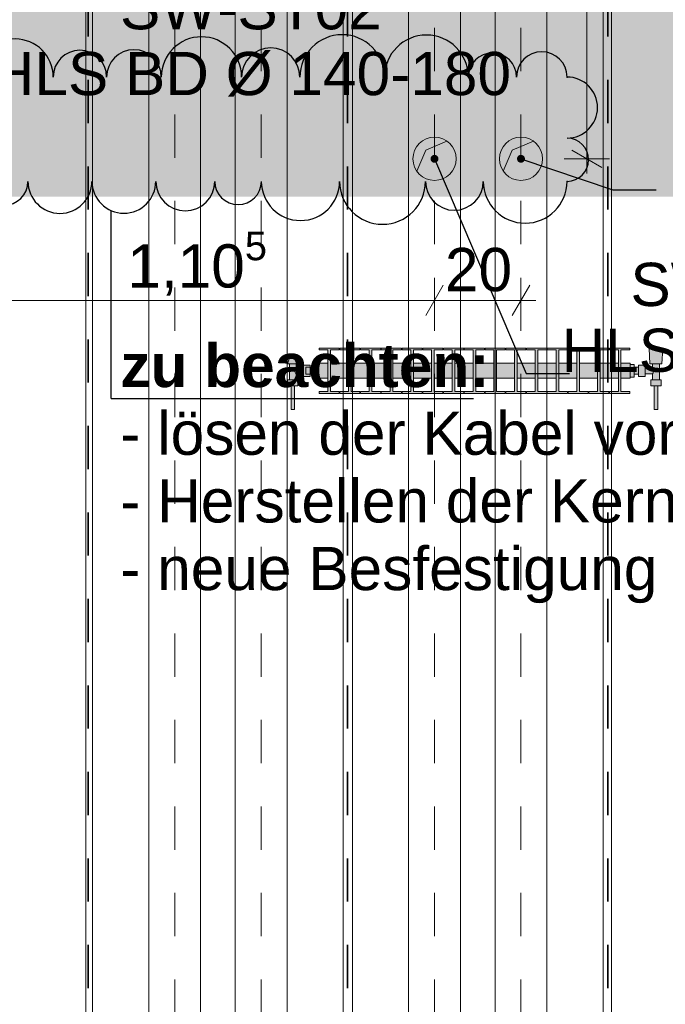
# Model space of a CAD drawing. Header units: metres. Extents: x -3.6 to 84.5, y -11 to 16.8.
# Tile 165 of 225: x 43.9 to 45.4, y 1.9 to 4.1. Entities that reach past the tile are written whole.
import ezdxf

# ---------------------------------------------------------------- set-up
doc = ezdxf.new("R2010")
doc.units = ezdxf.units.M
doc.header["$MEASUREMENT"] = 0
doc.linetypes.add('Achse', pattern=[0.2, 0.1, -0.05, 0, -0.05])
doc.linetypes.add('STRICHPUNKT', pattern=[0.015, 0.0075, -0.00375, 0, -0.00375])
for name, color, linetype in [('155 - Bemaßung_ Beschriftung.Ausbau - Deckenelemente', 7, 'Continuous'), ('305 - Elemente.Linie_ Schraffur - Deckenspiegel', 7, 'Continuous'), ('612 - Struktur.Stahlbau', 7, 'Continuous'), ('801 - HKLSE.Heizung_ Klima_ Lüftung', 7, 'Continuous'), ('Abbruch_155 - Bemaßung_ Beschriftung.Ausbau - Deckenelemente', 7, 'Continuous'), ('Neubau_155 - Bemaßung_ Beschriftung.Ausbau - Deckenelemente', 7, 'Continuous')]:
    doc.layers.add(name, color=color, linetype=linetype)
doc.styles.add('ERSTELLTER_STIL_1', font='txt')
doc.styles.add('ERSTELLTER_STIL_2', font='txt')
doc.linetypes.add('Abbruch 1', pattern='A,0,[1,2022.0244.A_L5A-PL04.07_iA_Deckenelemente Erdgeschoss1.Shx,S=0.001984,R=0,X=0,Y=0],-0.25,0', length=0.25)
doc.dimstyles.new('ERSTELLTER_STIL__3', dxfattribs={"dimtxt": 0.1, "dimasz": 0.0532, "dimexe": 0.18, "dimexo": 0.0625, "dimgap": 0, "dimtad": 1, "dimtih": 1, "dimtoh": 1, "dimzin": 0, "dimdsep": 46, "dimtxsty": 'ERSTELLTER_STIL_2', "dimblk": 'ARROWHEAD_2', "dimblk1": 'ARROWHEAD_2', "dimblk2": 'ARROWHEAD_2', "dimcen": 0.09, "dimse1": 1, "dimse2": 1, "dimclrd": 256, "dimclre": 256, "dimclrt": 256, "dimazin": 0, "dimtfac": 1, "dimtdec": 4, "dimtmove": 0, "dimatfit": 3, "dimfxl": 1, "dimtolj": 1, "dimtzin": 0, "dimarcsym": 0})
doc.dimstyles.new('ERSTELLTER_STIL__4', dxfattribs={"dimtxt": 0.1, "dimasz": 0.0532, "dimexe": 0.18, "dimexo": 0.0625, "dimgap": 0, "dimtad": 1, "dimzin": 0, "dimdsep": 46, "dimtxsty": 'ERSTELLTER_STIL_2', "dimblk": 'ARROWHEAD_2', "dimblk1": 'ARROWHEAD_2', "dimblk2": 'ARROWHEAD_2', "dimcen": 0.09, "dimse1": 1, "dimse2": 1, "dimclrd": 256, "dimclre": 256, "dimclrt": 256, "dimazin": 0, "dimtfac": 1, "dimtdec": 4, "dimtmove": 0, "dimatfit": 3, "dimfxl": 1, "dimtolj": 1, "dimtzin": 0, "dimarcsym": 0})
doc.dimstyles.new('ERSTELLTER_STIL__7', dxfattribs={"dimtxt": 0.18, "dimasz": 0.03648, "dimexe": 0.18, "dimexo": 0.0625, "dimgap": 0, "dimtad": 0, "dimtih": 1, "dimtoh": 1, "dimdec": 4, "dimzin": 0, "dimdsep": 46, "dimcen": 0.09, "dimadec": 0, "dimazin": 0, "dimtfac": 1, "dimtdec": 4, "dimtmove": 0, "dimatfit": 3, "dimldrblk": 'ARROWHEAD_11', "dimfxl": 1, "dimtolj": 1, "dimtzin": 0, "dimarcsym": 0})

# ---------------------------------------------------------------- blocks, each defined once
blk = doc.blocks.new('*D184')
at = {"layer": '155 - Bemaßung_ Beschriftung.Ausbau - Deckenelemente', "color": 160, "linetype": 'Continuous', "lineweight": 5, "true_color": 0x3232ff}
for p, q in [((43.745, 3.4275), (43.745, 3.5325)), ((44.85, 3.4275), (44.85, 3.5325)), ((43.7652, 3.515), (43.7248, 3.445)), ((44.8702, 3.515), (44.8298, 3.445)), ((43.745, 3.48), (44.85, 3.48))]:
    blk.add_line(p, q, dxfattribs=at)
at = {"layer": '155 - Bemaßung_ Beschriftung.Ausbau - Deckenelemente', "color": 160, "lineweight": 5, "true_color": 0x3232ff, "insert": (44.1394, 3.4806), "char_height": 0.1, "attachment_point": 7, "style": 'ERSTELLTER_STIL_2'}
blk.add_mtext('\\A1;{\\pql;\\fArial|b0|i0|c0|p38;1,10\\fArial|b0|i0|c0|p38;\\A1{\\H.66x;\\S5^  ;}}', dxfattribs=at)
blk = doc.blocks.new('ARROWHEAD_2')
at = {"color": 0, "linetype": 'Continuous', "lineweight": 0}
for p, q in [((-0.378, -0.655), (0.378, 0.655)), ((0, 0), (-1, 0))]:
    blk.add_line(p, q, dxfattribs=at)
blk = doc.blocks.new('*D185')
at = {"layer": '155 - Bemaßung_ Beschriftung.Ausbau - Deckenelemente', "color": 160, "linetype": 'Continuous', "lineweight": 5, "true_color": 0x3232ff}
for p, q in [((44.85, 3.4275), (44.85, 3.5325)), ((45.05, 3.4275), (45.05, 3.5325)), ((44.8702, 3.515), (44.8298, 3.445)), ((45.0298, 3.445), (45.0702, 3.515)), ((44.85, 3.48), (45.05, 3.48)), ((45.05, 3.48), (45.0842, 3.48))]:
    blk.add_line(p, q, dxfattribs=at)
at = {"layer": '155 - Bemaßung_ Beschriftung.Ausbau - Deckenelemente', "color": 160, "lineweight": 5, "true_color": 0x3232ff, "insert": (44.8741, 3.5), "char_height": 0.1, "attachment_point": 7, "style": 'ERSTELLTER_STIL_2'}
blk.add_mtext('\\A1;{\\pql;\\fArial|b0|i0|c0|p38;20}', dxfattribs=at)
blk = doc.blocks.new('ARROWHEAD_11')
at = {"color": 0, "linetype": 'Continuous', "lineweight": 0}
blk.add_line((0, 0), (-1, 0), dxfattribs=at)
at = {"color": 0, "linetype": 'Continuous', "lineweight": 0, "const_width": 0.25, "flags": 128}
blk.add_lwpolyline([(-0.125, 0, 1), (0.125, 0, 1)], format="xyb", close=True, dxfattribs=at)
blk = doc.blocks.new('*D188')
at = {"layer": '155 - Bemaßung_ Beschriftung.Ausbau - Deckenelemente', "color": 160, "linetype": 'Continuous', "lineweight": 5, "true_color": 0x3232ff}
for p, q in [((45.2024, 5.19), (45.2024, 5.2242)), ((45.2374, 5.1698), (45.1674, 5.2102)), ((45.2549, 5.19), (45.1499, 5.19)), ((45.2024, 3.8075), (45.2024, 5.19)), ((45.1674, 3.8277), (45.2374, 3.7873)), ((45.2549, 3.8075), (45.1499, 3.8075)), ((45.2024, 3.7733), (45.2024, 3.8075))]:
    blk.add_line(p, q, dxfattribs=at)
at = {"layer": '155 - Bemaßung_ Beschriftung.Ausbau - Deckenelemente', "color": 160, "lineweight": 5, "true_color": 0x3232ff, "insert": (45.2018, 4.3156), "char_height": 0.1, "attachment_point": 7, "rotation": 90, "style": 'ERSTELLTER_STIL_2'}
blk.add_mtext('\\A1;{\\pql;\\fArial|b0|i0|c0|p38;1,38\\fArial|b0|i0|c0|p38;\\A1{\\H.66x;\\S25^  ;}}', dxfattribs=at)

msp = doc.modelspace()

# ---------------------------------------------------------------- hatches: boundary and pattern name
at = {"layer": '612 - Struktur.Stahlbau', "linetype": 'Continuous', "lineweight": 0, "true_color": 0x006a00}
msp.add_hatch(color=96, dxfattribs=at).paths.add_polyline_path([(40.1993, 4.22), (47.03, 4.22), (47.03, 3.72), (40.1993, 3.72)])
at = {"layer": '801 - HKLSE.Heizung_ Klima_ Lüftung', "linetype": 'Continuous', "lineweight": 0, "true_color": 0x3a3a3a}
for points in [[(45.3022, 3.3), (45.3022, 3.335), (45.2812, 3.335), (45.2812, 3.3656), (45.3016, 3.3656), (45.3016, 3.37), (45.2548, 3.37), (45.2548, 3.3656), (45.2752, 3.3656), (45.2752, 3.335), (45.2332, 3.335), (45.2332, 3.3656), (45.2536, 3.3656), (45.2536, 3.37), (45.2068, 3.37), (45.2068, 3.3656), (45.2272, 3.3656), (45.2272, 3.335), (45.1852, 3.335), (45.1852, 3.3656), (45.2056, 3.3656), (45.2056, 3.37), (45.1588, 3.37), (45.1588, 3.3656), (45.1792, 3.3656), (45.1792, 3.335), (45.1372, 3.335), (45.1372, 3.3656), (45.1576, 3.3656), (45.1576, 3.37), (45.1108, 3.37), (45.1108, 3.3656), (45.1312, 3.3656), (45.1312, 3.335), (45.0892, 3.335), (45.0892, 3.3656), (45.1096, 3.3656), (45.1096, 3.37), (45.0628, 3.37), (45.0628, 3.3656), (45.0832, 3.3656), (45.0832, 3.335), (45.0412, 3.335), (45.0412, 3.3656), (45.0616, 3.3656), (45.0616, 3.37), (45.0148, 3.37), (45.0148, 3.3656), (45.0352, 3.3656), (45.0352, 3.335), (44.9932, 3.335), (44.9932, 3.3656), (45.0136, 3.3656), (45.0136, 3.37), (44.9668, 3.37), (44.9668, 3.3656), (44.9872, 3.3656), (44.9872, 3.335), (44.9452, 3.335), (44.9452, 3.3656), (44.9656, 3.3656), (44.9656, 3.37), (44.9188, 3.37), (44.9188, 3.3656), (44.9392, 3.3656), (44.9392, 3.335), (44.8972, 3.335), (44.8972, 3.3656), (44.9176, 3.3656), (44.9176, 3.37), (44.8708, 3.37), (44.8708, 3.3656), (44.8912, 3.3656), (44.8912, 3.335), (44.8492, 3.335), (44.8492, 3.3656), (44.8696, 3.3656), (44.8696, 3.37), (44.8228, 3.37), (44.8228, 3.3656), (44.8432, 3.3656), (44.8432, 3.335), (44.8012, 3.335), (44.8012, 3.3656), (44.8216, 3.3656), (44.8216, 3.37), (44.7748, 3.37), (44.7748, 3.3656), (44.7952, 3.3656), (44.7952, 3.335), (44.7532, 3.335), (44.7532, 3.3656), (44.7736, 3.3656), (44.7736, 3.37), (44.7268, 3.37), (44.7268, 3.3656), (44.7472, 3.3656), (44.7472, 3.335), (44.7052, 3.335), (44.7052, 3.3656), (44.7256, 3.3656), (44.7256, 3.37), (44.6788, 3.37), (44.6788, 3.3656), (44.6992, 3.3656), (44.6992, 3.335), (44.6572, 3.335), (44.6572, 3.3656), (44.6776, 3.3656), (44.6776, 3.37), (44.6308, 3.37), (44.6308, 3.3656), (44.6512, 3.3656), (44.6512, 3.335), (44.6092, 3.335), (44.6092, 3.3656), (44.6296, 3.3656), (44.6296, 3.37), (44.5828, 3.37), (44.5828, 3.3656), (44.6032, 3.3656), (44.6032, 3.335), (44.5822, 3.335), (44.5822, 3.3), (44.6032, 3.3), (44.6032, 3.2694), (44.5828, 3.2694), (44.5828, 3.265), (44.6296, 3.265), (44.6296, 3.2694), (44.6092, 3.2694), (44.6092, 3.3), (44.6512, 3.3), (44.6512, 3.2694), (44.6308, 3.2694), (44.6308, 3.265), (44.6776, 3.265), (44.6776, 3.2694), (44.6572, 3.2694), (44.6572, 3.3), (44.6992, 3.3), (44.6992, 3.2694), (44.6788, 3.2694), (44.6788, 3.265), (44.7256, 3.265), (44.7256, 3.2694), (44.7052, 3.2694), (44.7052, 3.3), (44.7472, 3.3), (44.7472, 3.2694), (44.7268, 3.2694), (44.7268, 3.265), (44.7736, 3.265), (44.7736, 3.2694), (44.7532, 3.2694), (44.7532, 3.3), (44.7952, 3.3), (44.7952, 3.2694), (44.7748, 3.2694), (44.7748, 3.265), (44.8216, 3.265), (44.8216, 3.2694), (44.8012, 3.2694), (44.8012, 3.3), (44.8432, 3.3), (44.8432, 3.2694), (44.8228, 3.2694), (44.8228, 3.265), (44.8696, 3.265), (44.8696, 3.2694), (44.8492, 3.2694), (44.8492, 3.3), (44.8912, 3.3), (44.8912, 3.2694), (44.8708, 3.2694), (44.8708, 3.265), (44.9176, 3.265), (44.9176, 3.2694), (44.8972, 3.2694), (44.8972, 3.3), (44.9392, 3.3), (44.9392, 3.2694), (44.9188, 3.2694), (44.9188, 3.265), (44.9656, 3.265), (44.9656, 3.2694), (44.9452, 3.2694), (44.9452, 3.3), (44.9872, 3.3), (44.9872, 3.2694), (44.9668, 3.2694), (44.9668, 3.265), (45.0136, 3.265), (45.0136, 3.2694), (44.9932, 3.2694), (44.9932, 3.3), (45.0352, 3.3), (45.0352, 3.2694), (45.0148, 3.2694), (45.0148, 3.265), (45.0616, 3.265), (45.0616, 3.2694), (45.0412, 3.2694), (45.0412, 3.3), (45.0832, 3.3), (45.0832, 3.2694), (45.0628, 3.2694), (45.0628, 3.265), (45.1096, 3.265), (45.1096, 3.2694), (45.0892, 3.2694), (45.0892, 3.3), (45.1312, 3.3), (45.1312, 3.2694), (45.1108, 3.2694), (45.1108, 3.265), (45.1576, 3.265), (45.1576, 3.2694), (45.1372, 3.2694), (45.1372, 3.3), (45.1792, 3.3), (45.1792, 3.2694), (45.1588, 3.2694), (45.1588, 3.265), (45.2056, 3.265), (45.2056, 3.2694), (45.1852, 3.2694), (45.1852, 3.3), (45.2272, 3.3), (45.2272, 3.2694), (45.2068, 3.2694), (45.2068, 3.265), (45.2536, 3.265), (45.2536, 3.2694), (45.2332, 3.2694), (45.2332, 3.3), (45.2752, 3.3), (45.2752, 3.2694), (45.2548, 3.2694), (45.2548, 3.265), (45.3016, 3.265), (45.3016, 3.2694), (45.2812, 3.2694), (45.2812, 3.3)], [(44.5822, 3.3305), (44.5722, 3.3305), (44.5722, 3.3255), (44.5622, 3.3255), (44.5622, 3.3305), (44.5472, 3.3305), (44.5472, 3.3245), (44.5302, 3.3245), (44.5302, 3.3335), (44.5342, 3.3335), (44.5272, 3.3535), (44.5172, 3.3535), (44.5102, 3.3335), (44.5142, 3.3335), (44.5142, 3.2965), (44.5102, 3.2965), (44.5102, 3.2825), (44.5182, 3.2825), (44.5182, 3.2275), (44.5262, 3.2275), (44.5262, 3.2825), (44.5342, 3.2825), (44.5342, 3.2965), (44.5302, 3.2965), (44.5302, 3.3105), (44.5472, 3.3105), (44.5472, 3.3045), (44.5622, 3.3045), (44.5622, 3.3095), (44.5722, 3.3095), (44.5722, 3.3045), (44.5822, 3.3045)], [(45.3022, 3.3322), (45.3022, 3.3028), (45.3122, 3.3028), (45.3122, 3.3095), (45.3222, 3.3095), (45.3222, 3.3045), (45.3372, 3.3045), (45.3372, 3.3105), (45.3542, 3.3105), (45.3542, 3.2965), (45.3502, 3.2965), (45.3502, 3.2825), (45.3582, 3.2825), (45.3582, 3.2275), (45.3662, 3.2275), (45.3662, 3.2825), (45.3742, 3.2825), (45.3742, 3.2965), (45.3702, 3.2965), (45.3702, 3.3335), (45.3762, 3.3335), (45.3782, 3.3685), (45.3462, 3.3685), (45.3482, 3.3335), (45.3542, 3.3335), (45.3542, 3.3245), (45.3372, 3.3245), (45.3372, 3.3305), (45.3222, 3.3305), (45.3222, 3.3255), (45.3122, 3.3255), (45.3122, 3.3322)]]:
    msp.add_hatch(color=250, dxfattribs=at).paths.add_polyline_path(points)

# ---------------------------------------------------------------- linework, layer by layer
at = {"layer": '155 - Bemaßung_ Beschriftung.Ausbau - Deckenelemente', "color": 7, "linetype": 'Achse', "lineweight": 35}
for p, q in [((44.049, 5.19), (44.049, 0.71)), ((44.649, 5.19), (44.649, 0.71)), ((45.251, 5.19), (45.251, 0.71))]:
    msp.add_line(p, q, dxfattribs=at)
at = {"layer": '155 - Bemaßung_ Beschriftung.Ausbau - Deckenelemente', "color": 1, "linetype": 'Continuous', "lineweight": 25}
for p, q in [((44.1023, 3.253), (44.1023, 3.6876)), ((44.1023, 3.253), (44.79, 3.253)), ((44.79, 3.253), (44.94, 3.253))]:
    msp.add_line(p, q, dxfattribs=at)
for centre, radius, start, end in [((43.88, 3.9966), 0.088, 0, 180), ((44.3109, 3.9966), 0.0929, 0, 180), ((44.6364, 3.9966), 0.0978, 0, 180), ((44.8312, 3.9966), 0.097, 0, 180), ((44.0297, 3.9966), 0.0618, 0, 180), ((44.1547, 3.9966), 0.0632, 0, 180), ((44.4712, 3.9966), 0.0674, 0, 180), ((45.0981, 3.9966), 0.0584, 0, 180), ((44.984, 3.9966), 0.0557, 0, 180), ((45.1565, 3.926), 0.0706, 270, 90), ((45.1565, 3.8054), 0.05, 270, 90), ((43.8539, 3.7554), 0.0556, 180, 0), ((43.9836, 3.7554), 0.074, 180, 0), ((44.1315, 3.7554), 0.0738, 180, 0), ((44.2735, 3.7554), 0.0682, 180, 0), ((44.3956, 3.7554), 0.0539, 180, 0), ((44.54, 3.7554), 0.0906, 180, 0), ((44.7298, 3.7554), 0.0993, 180, 0), ((44.896, 3.7554), 0.0669, 180, 0), ((45.0597, 3.7554), 0.0968, 180, 0)]:
    msp.add_arc(centre, radius, start, end, dxfattribs=at)
for p in [(45.1565, 3.9966), (45.1565, 3.7554)]:
    msp.add_point(p, dxfattribs=at)
at = {"layer": '305 - Elemente.Linie_ Schraffur - Deckenspiegel', "color": 7, "linetype": 'Continuous', "lineweight": 9}
msp.add_line((44.0435, 5.31), (44.0435, 0.645), dxfattribs=at)
at = {"layer": '305 - Elemente.Linie_ Schraffur - Deckenspiegel', "color": 7, "linetype": 'STRICHPUNKT', "lineweight": 9}
for p, q in [((44.249, 5.31), (44.249, 0.645)), ((44.449, 5.31), (44.449, 0.645)), ((44.85, 5.31), (44.85, 0.645)), ((45.05, 5.31), (45.05, 0.645))]:
    msp.add_line(p, q, dxfattribs=at)
at = {"layer": '305 - Elemente.Linie_ Schraffur - Deckenspiegel', "color": 7, "linetype": 'Continuous', "lineweight": 9, "flags": 128}
for points in [[(44.059, 5.31), (44.639, 5.31), (44.639, 0.645), (44.059, 0.645)], [(44.66, 5.31), (45.24, 5.31), (45.24, 0.645), (44.66, 0.645)], [(45.2595, 5.31), (45.8395, 5.31), (45.8395, 0.645), (45.2595, 0.645)]]:
    msp.add_lwpolyline(points, close=True, dxfattribs=at)
at = {"layer": '305 - Elemente.Linie_ Schraffur - Deckenspiegel', "color": 7, "linetype": 'Continuous', "lineweight": 9}
for points in [[(44.189, 0.645), (44.309, 0.645), (44.309, 5.31), (44.189, 5.31)], [(44.389, 0.645), (44.509, 0.645), (44.509, 5.31), (44.389, 5.31)], [(44.79, 0.645), (44.91, 0.645), (44.91, 5.31), (44.79, 5.31)], [(44.99, 0.645), (45.11, 0.645), (45.11, 5.31), (44.99, 5.31)]]:
    msp.add_lwpolyline(points, close=True, dxfattribs=at)
at = {"layer": '801 - HKLSE.Heizung_ Klima_ Lüftung', "color": 7, "linetype": 'Continuous', "lineweight": 5, "true_color": 0xebebeb}
for p, q in [((44.6296, 3.37), (44.5828, 3.37)), ((44.6296, 3.37), (44.5828, 3.37)), ((44.5828, 3.37), (44.5828, 3.3656)), ((44.6296, 3.3656), (44.6296, 3.37)), ((44.6296, 3.3656), (44.6296, 3.37)), ((44.6776, 3.37), (44.6308, 3.37)), ((44.6308, 3.37), (44.6308, 3.3656)), ((44.6776, 3.37), (44.6308, 3.37)), ((44.6308, 3.37), (44.6308, 3.3656)), ((44.6776, 3.3656), (44.6776, 3.37)), ((44.6776, 3.3656), (44.6776, 3.37)), ((44.7256, 3.37), (44.6788, 3.37)), ((44.7256, 3.37), (44.6788, 3.37)), ((44.6788, 3.37), (44.6788, 3.3656)), ((44.7256, 3.3656), (44.7256, 3.37)), ((44.7256, 3.3656), (44.7256, 3.37)), ((44.7736, 3.37), (44.7268, 3.37)), ((44.7268, 3.37), (44.7268, 3.3656)), ((44.7736, 3.37), (44.7268, 3.37)), ((44.7268, 3.37), (44.7268, 3.3656)), ((44.7736, 3.3656), (44.7736, 3.37)), ((44.8216, 3.37), (44.7748, 3.37)), ((44.8216, 3.37), (44.7748, 3.37)), ((44.7748, 3.37), (44.7748, 3.3656)), ((44.8216, 3.3656), (44.8216, 3.37)), ((44.8696, 3.37), (44.8228, 3.37)), ((44.8696, 3.37), (44.8228, 3.37)), ((44.8228, 3.37), (44.8228, 3.3656)), ((44.8696, 3.3656), (44.8696, 3.37)), ((44.8696, 3.3656), (44.8696, 3.37)), ((44.9176, 3.37), (44.8708, 3.37)), ((44.8708, 3.37), (44.8708, 3.3656)), ((44.9176, 3.37), (44.8708, 3.37)), ((44.8708, 3.37), (44.8708, 3.3656)), ((44.9176, 3.3656), (44.9176, 3.37)), ((44.9656, 3.37), (44.9188, 3.37)), ((44.9188, 3.37), (44.9188, 3.3656)), ((44.9656, 3.37), (44.9188, 3.37)), ((44.9188, 3.37), (44.9188, 3.3656)), ((44.9656, 3.3656), (44.9656, 3.37)), ((45.0136, 3.37), (44.9668, 3.37)), ((45.0136, 3.37), (44.9668, 3.37)), ((44.9668, 3.37), (44.9668, 3.3656)), ((45.0136, 3.3656), (45.0136, 3.37)), ((45.0136, 3.3656), (45.0136, 3.37)), ((45.0616, 3.37), (45.0148, 3.37)), ((45.0616, 3.37), (45.0148, 3.37)), ((45.0148, 3.37), (45.0148, 3.3656)), ((45.0616, 3.3656), (45.0616, 3.37)), ((45.1096, 3.37), (45.0628, 3.37)), ((45.0628, 3.37), (45.0628, 3.3656)), ((45.1096, 3.37), (45.0628, 3.37)), ((45.0628, 3.37), (45.0628, 3.3656)), ((45.1096, 3.3656), (45.1096, 3.37)), ((45.1096, 3.3656), (45.1096, 3.37)), ((45.1576, 3.37), (45.1108, 3.37)), ((45.1576, 3.37), (45.1108, 3.37)), ((45.1108, 3.37), (45.1108, 3.3656)), ((45.1576, 3.3656), (45.1576, 3.37)), ((45.2056, 3.37), (45.1588, 3.37)), ((45.1588, 3.37), (45.1588, 3.3656)), ((45.2056, 3.37), (45.1588, 3.37)), ((45.1588, 3.37), (45.1588, 3.3656)), ((45.2056, 3.3656), (45.2056, 3.37)), ((45.2536, 3.37), (45.2068, 3.37)), ((45.2068, 3.37), (45.2068, 3.3656)), ((45.2536, 3.37), (45.2068, 3.37)), ((45.2068, 3.37), (45.2068, 3.3656)), ((45.2536, 3.3656), (45.2536, 3.37)), ((45.2536, 3.3656), (45.2536, 3.37)), ((45.3016, 3.37), (45.2548, 3.37)), ((45.3016, 3.37), (45.2548, 3.37)), ((45.2548, 3.37), (45.2548, 3.3656)), ((45.3016, 3.3656), (45.3016, 3.37)), ((45.3016, 3.3656), (45.3016, 3.37)), ((44.5102, 3.3335), (44.5172, 3.3535)), ((44.5187, 3.3535), (44.5172, 3.3535)), ((44.5222, 3.3535), (44.5187, 3.3535)), ((44.5258, 3.3535), (44.5222, 3.3535)), ((44.5272, 3.3535), (44.5258, 3.3535)), ((44.5342, 3.3335), (44.5272, 3.3535)), ((44.5828, 3.3656), (44.6032, 3.3656)), ((44.6032, 3.3656), (44.6032, 3.2694)), ((44.6092, 3.2694), (44.6092, 3.3656)), ((44.6092, 3.3656), (44.6296, 3.3656)), ((44.6308, 3.3656), (44.6512, 3.3656)), ((44.6512, 3.3656), (44.6512, 3.2694)), ((44.6572, 3.2694), (44.6572, 3.3656)), ((44.6572, 3.3656), (44.6776, 3.3656)), ((44.6788, 3.3656), (44.6992, 3.3656)), ((44.6992, 3.3656), (44.6992, 3.2694)), ((44.7052, 3.2694), (44.7052, 3.3656)), ((44.7052, 3.3656), (44.7256, 3.3656)), ((44.7268, 3.3656), (44.7472, 3.3656)), ((44.7472, 3.3656), (44.7472, 3.2694)), ((44.7532, 3.2694), (44.7532, 3.3656)), ((44.7532, 3.3656), (44.7736, 3.3656)), ((44.7748, 3.3656), (44.7952, 3.3656)), ((44.7952, 3.3656), (44.7952, 3.2694)), ((44.8012, 3.2694), (44.8012, 3.3656)), ((44.8012, 3.3656), (44.8216, 3.3656)), ((44.8228, 3.3656), (44.8432, 3.3656)), ((44.8432, 3.3656), (44.8432, 3.2694)), ((44.8492, 3.2694), (44.8492, 3.3656)), ((44.8492, 3.3656), (44.8696, 3.3656)), ((44.8708, 3.3656), (44.8912, 3.3656)), ((44.8912, 3.3656), (44.8912, 3.2694)), ((44.8972, 3.2694), (44.8972, 3.3656)), ((44.8972, 3.3656), (44.9176, 3.3656)), ((44.9188, 3.3656), (44.9392, 3.3656)), ((44.9392, 3.3656), (44.9392, 3.2694)), ((44.9452, 3.2694), (44.9452, 3.3656)), ((44.9452, 3.3656), (44.9656, 3.3656)), ((44.9668, 3.3656), (44.9872, 3.3656)), ((44.9872, 3.3656), (44.9872, 3.2694)), ((44.9932, 3.2694), (44.9932, 3.3656)), ((44.9932, 3.3656), (45.0136, 3.3656)), ((45.0148, 3.3656), (45.0352, 3.3656)), ((45.0352, 3.3656), (45.0352, 3.2694)), ((45.0412, 3.2694), (45.0412, 3.3656)), ((45.0412, 3.3656), (45.0616, 3.3656)), ((45.0628, 3.3656), (45.0832, 3.3656)), ((45.0832, 3.3656), (45.0832, 3.2694)), ((45.0892, 3.2694), (45.0892, 3.3656)), ((45.0892, 3.3656), (45.1096, 3.3656)), ((45.1108, 3.3656), (45.1312, 3.3656)), ((45.1312, 3.3656), (45.1312, 3.2694)), ((45.1372, 3.2694), (45.1372, 3.3656)), ((45.1372, 3.3656), (45.1576, 3.3656)), ((45.1588, 3.3656), (45.1792, 3.3656)), ((45.1792, 3.3656), (45.1792, 3.2694)), ((45.1852, 3.2694), (45.1852, 3.3656)), ((45.1852, 3.3656), (45.2056, 3.3656)), ((45.2068, 3.3656), (45.2272, 3.3656)), ((45.2272, 3.3656), (45.2272, 3.2694)), ((45.2332, 3.2694), (45.2332, 3.3656)), ((45.2332, 3.3656), (45.2536, 3.3656)), ((45.2548, 3.3656), (45.2752, 3.3656)), ((45.2752, 3.3656), (45.2752, 3.2694)), ((45.2812, 3.2694), (45.2812, 3.3656)), ((45.2812, 3.3656), (45.3016, 3.3656)), ((45.3509, 3.3685), (45.3462, 3.3685)), ((45.3462, 3.3685), (45.3509, 3.3685)), ((45.3482, 3.3335), (45.3462, 3.3685)), ((45.3509, 3.3685), (45.3622, 3.3685)), ((45.3622, 3.3685), (45.3509, 3.3685)), ((45.3622, 3.3685), (45.3736, 3.3685)), ((45.3736, 3.3685), (45.3622, 3.3685)), ((45.3736, 3.3685), (45.3782, 3.3685)), ((45.3782, 3.3685), (45.3736, 3.3685)), ((45.3762, 3.3335), (45.3782, 3.3685)), ((44.5138, 3.3335), (44.5102, 3.3335)), ((44.5222, 3.3335), (44.5138, 3.3335)), ((44.5142, 3.2965), (44.5142, 3.3335)), ((44.5307, 3.3335), (44.5222, 3.3335)), ((44.5285, 3.3224), (44.5302, 3.3245)), ((44.5302, 3.3245), (44.5302, 3.3335)), ((44.5302, 3.3245), (44.5472, 3.3245)), ((44.5342, 3.3335), (44.5307, 3.3335)), ((44.5472, 3.324), (44.5472, 3.3305)), ((44.5472, 3.3305), (44.5622, 3.3305)), ((44.5472, 3.311), (44.5472, 3.324)), ((44.5522, 3.3232), (44.5522, 3.3255)), ((44.5622, 3.3255), (44.5522, 3.3255)), ((44.5622, 3.324), (44.5622, 3.3305)), ((44.5622, 3.3305), (44.5622, 3.3255)), ((44.5622, 3.3232), (44.5622, 3.3255)), ((44.5622, 3.3232), (44.5622, 3.3255)), ((44.5622, 3.3255), (44.5722, 3.3255)), ((44.5622, 3.3218), (44.5622, 3.324)), ((44.5822, 3.3305), (44.5722, 3.3305)), ((44.5822, 3.3305), (44.5722, 3.3305)), ((44.5722, 3.3175), (44.5722, 3.3305)), ((44.5822, 3.3305), (44.5722, 3.3305)), ((44.5822, 3.3305), (44.5722, 3.3305)), ((44.5822, 3.3299), (44.5822, 3.335)), ((44.6032, 3.335), (44.5822, 3.335)), ((44.5822, 3.3175), (44.5822, 3.3299)), ((44.6512, 3.335), (44.6092, 3.335)), ((44.6992, 3.335), (44.6572, 3.335)), ((44.7472, 3.335), (44.7052, 3.335)), ((44.7952, 3.335), (44.7532, 3.335)), ((44.8432, 3.335), (44.8012, 3.335)), ((44.8912, 3.335), (44.8492, 3.335)), ((44.9392, 3.335), (44.8972, 3.335)), ((44.9872, 3.335), (44.9452, 3.335)), ((45.0352, 3.335), (44.9932, 3.335)), ((45.0832, 3.335), (45.0412, 3.335)), ((45.1312, 3.335), (45.0892, 3.335)), ((45.1792, 3.335), (45.1372, 3.335)), ((45.2272, 3.335), (45.1852, 3.335)), ((45.2752, 3.335), (45.2332, 3.335)), ((45.3022, 3.335), (45.2812, 3.335)), ((45.3022, 3.3299), (45.3022, 3.335)), ((45.3122, 3.3322), (45.3022, 3.3322)), ((45.3122, 3.3322), (45.3022, 3.3322)), ((45.3122, 3.3322), (45.3022, 3.3322)), ((45.3122, 3.3322), (45.3022, 3.3322)), ((45.3022, 3.3175), (45.3022, 3.3299)), ((45.3122, 3.3175), (45.3122, 3.3322)), ((45.3122, 3.3175), (45.3122, 3.3322)), ((45.3122, 3.3232), (45.3122, 3.3255)), ((45.3222, 3.3255), (45.3122, 3.3255)), ((45.3222, 3.324), (45.3222, 3.3305)), ((45.3372, 3.3305), (45.3222, 3.3305)), ((45.3222, 3.311), (45.3222, 3.324)), ((45.3372, 3.324), (45.3372, 3.3305)), ((45.3542, 3.3245), (45.3372, 3.3245)), ((45.3372, 3.311), (45.3372, 3.324)), ((45.3482, 3.3335), (45.3523, 3.3335)), ((45.3523, 3.3335), (45.3622, 3.3335)), ((45.3542, 3.3245), (45.3542, 3.3335)), ((45.356, 3.3224), (45.3542, 3.3245)), ((45.3622, 3.3335), (45.3721, 3.3335)), ((45.3702, 3.2965), (45.3702, 3.3335)), ((45.3721, 3.3335), (45.3762, 3.3335)), ((44.5261, 3.3175), (44.5275, 3.3204)), ((44.5275, 3.3146), (44.5261, 3.3175)), ((44.528, 3.3214), (44.5285, 3.3224)), ((44.5285, 3.3126), (44.528, 3.3136)), ((44.5302, 3.3105), (44.5285, 3.3126)), ((44.5302, 3.2965), (44.5302, 3.3105)), ((44.5302, 3.3105), (44.5472, 3.3105)), ((44.5472, 3.3045), (44.5472, 3.311)), ((44.5472, 3.3045), (44.5622, 3.3045)), ((44.5522, 3.3175), (44.5522, 3.3232)), ((44.5522, 3.3118), (44.5522, 3.3175)), ((44.5522, 3.3095), (44.5522, 3.3118)), ((44.5622, 3.3095), (44.5522, 3.3095)), ((44.5622, 3.3175), (44.5622, 3.3232)), ((44.5622, 3.3218), (44.5622, 3.3232)), ((44.5622, 3.3175), (44.5622, 3.3218)), ((44.5722, 3.3218), (44.5622, 3.3218)), ((44.5622, 3.3132), (44.5622, 3.3175)), ((44.5622, 3.3118), (44.5622, 3.3175)), ((44.5722, 3.3132), (44.5622, 3.3132)), ((44.5622, 3.311), (44.5622, 3.3132)), ((44.5622, 3.3118), (44.5622, 3.3132)), ((44.5622, 3.3095), (44.5622, 3.3118)), ((44.5622, 3.3095), (44.5622, 3.3118)), ((44.5622, 3.3045), (44.5622, 3.311)), ((44.5622, 3.3095), (44.5622, 3.3045)), ((44.5622, 3.3095), (44.5722, 3.3095)), ((44.5722, 3.3045), (44.5722, 3.3175)), ((44.5822, 3.3045), (44.5722, 3.3045)), ((44.5822, 3.3051), (44.5822, 3.3175)), ((44.5822, 3.3), (44.5822, 3.3051)), ((45.3022, 3.3051), (45.3022, 3.3175)), ((45.3022, 3.3), (45.3022, 3.3051)), ((45.3122, 3.3028), (45.3022, 3.3028)), ((45.3122, 3.3028), (45.3022, 3.3028)), ((45.3122, 3.3175), (45.3122, 3.3232)), ((45.3122, 3.3028), (45.3122, 3.3175)), ((45.3122, 3.3028), (45.3122, 3.3175)), ((45.3122, 3.3118), (45.3122, 3.3175)), ((45.3122, 3.3095), (45.3122, 3.3118)), ((45.3222, 3.3095), (45.3122, 3.3095)), ((45.3222, 3.3045), (45.3222, 3.311)), ((45.3372, 3.3045), (45.3222, 3.3045)), ((45.3372, 3.3045), (45.3372, 3.311)), ((45.3542, 3.3105), (45.3372, 3.3105)), ((45.3542, 3.3105), (45.356, 3.3126)), ((45.3542, 3.2965), (45.3542, 3.3105)), ((45.3565, 3.3214), (45.356, 3.3224)), ((45.356, 3.3126), (45.3565, 3.3136)), ((45.3584, 3.3175), (45.357, 3.3204)), ((45.357, 3.3146), (45.3584, 3.3175)), ((44.5162, 3.2965), (44.5102, 3.2965)), ((44.5102, 3.2825), (44.5102, 3.2965)), ((44.5162, 3.2825), (44.5102, 3.2825)), ((44.5282, 3.2965), (44.5162, 3.2965)), ((44.5282, 3.2825), (44.5162, 3.2825)), ((44.5182, 3.2275), (44.5182, 3.2825)), ((44.5194, 3.2825), (44.5182, 3.2825)), ((44.5222, 3.2825), (44.5194, 3.2825)), ((44.5251, 3.2825), (44.5222, 3.2825)), ((44.5262, 3.2825), (44.5251, 3.2825)), ((44.5262, 3.2275), (44.5262, 3.2825)), ((44.5342, 3.2965), (44.5282, 3.2965)), ((44.5342, 3.2825), (44.5282, 3.2825)), ((44.5342, 3.2825), (44.5342, 3.2965)), ((44.6032, 3.3), (44.5822, 3.3)), ((44.6512, 3.3), (44.6092, 3.3)), ((44.6992, 3.3), (44.6572, 3.3)), ((44.7472, 3.3), (44.7052, 3.3)), ((44.7952, 3.3), (44.7532, 3.3)), ((44.8432, 3.3), (44.8012, 3.3)), ((44.8912, 3.3), (44.8492, 3.3)), ((44.9392, 3.3), (44.8972, 3.3)), ((44.9872, 3.3), (44.9452, 3.3)), ((45.0352, 3.3), (44.9932, 3.3)), ((45.0832, 3.3), (45.0412, 3.3)), ((45.1312, 3.3), (45.0892, 3.3)), ((45.1792, 3.3), (45.1372, 3.3)), ((45.2272, 3.3), (45.1852, 3.3)), ((45.2752, 3.3), (45.2332, 3.3)), ((45.3022, 3.3), (45.2812, 3.3)), ((45.3502, 3.2965), (45.3562, 3.2965)), ((45.3502, 3.2825), (45.3502, 3.2965)), ((45.3502, 3.2825), (45.3562, 3.2825)), ((45.3562, 3.2965), (45.3682, 3.2965)), ((45.3562, 3.2825), (45.3682, 3.2825)), ((45.3582, 3.2275), (45.3582, 3.2825)), ((45.3582, 3.2825), (45.3594, 3.2825)), ((45.3594, 3.2825), (45.3622, 3.2825)), ((45.3622, 3.2825), (45.3651, 3.2825)), ((45.3651, 3.2825), (45.3662, 3.2825)), ((45.3662, 3.2275), (45.3662, 3.2825)), ((45.3682, 3.2965), (45.3742, 3.2965)), ((45.3682, 3.2825), (45.3742, 3.2825)), ((45.3742, 3.2825), (45.3742, 3.2965)), ((44.6032, 3.2694), (44.5828, 3.2694)), ((44.5828, 3.2694), (44.5828, 3.265)), ((44.5828, 3.265), (44.6296, 3.265)), ((44.6296, 3.2694), (44.6092, 3.2694)), ((44.6296, 3.265), (44.6296, 3.2694)), ((44.6296, 3.265), (44.6296, 3.2694)), ((44.6308, 3.2694), (44.6308, 3.265)), ((44.6512, 3.2694), (44.6308, 3.2694)), ((44.6308, 3.2694), (44.6308, 3.265)), ((44.6308, 3.265), (44.6776, 3.265)), ((44.6776, 3.2694), (44.6572, 3.2694)), ((44.6776, 3.265), (44.6776, 3.2694)), ((44.6776, 3.265), (44.6776, 3.2694)), ((44.6992, 3.2694), (44.6788, 3.2694)), ((44.6788, 3.2694), (44.6788, 3.265)), ((44.6788, 3.265), (44.7256, 3.265)), ((44.7256, 3.2694), (44.7052, 3.2694)), ((44.7256, 3.265), (44.7256, 3.2694)), ((44.7256, 3.265), (44.7256, 3.2694)), ((44.7268, 3.2694), (44.7268, 3.265)), ((44.7472, 3.2694), (44.7268, 3.2694)), ((44.7268, 3.2694), (44.7268, 3.265)), ((44.7268, 3.265), (44.7736, 3.265)), ((44.7736, 3.2694), (44.7532, 3.2694)), ((44.7736, 3.265), (44.7736, 3.2694)), ((44.7952, 3.2694), (44.7748, 3.2694)), ((44.7748, 3.2694), (44.7748, 3.265)), ((44.7748, 3.265), (44.8216, 3.265)), ((44.8216, 3.2694), (44.8012, 3.2694)), ((44.8216, 3.265), (44.8216, 3.2694)), ((44.8432, 3.2694), (44.8228, 3.2694)), ((44.8228, 3.2694), (44.8228, 3.265)), ((44.8228, 3.265), (44.8696, 3.265)), ((44.8696, 3.2694), (44.8492, 3.2694)), ((44.8696, 3.265), (44.8696, 3.2694)), ((44.8696, 3.265), (44.8696, 3.2694)), ((44.8708, 3.2694), (44.8708, 3.265)), ((44.8912, 3.2694), (44.8708, 3.2694)), ((44.8708, 3.2694), (44.8708, 3.265)), ((44.8708, 3.265), (44.9176, 3.265)), ((44.9176, 3.2694), (44.8972, 3.2694)), ((44.9176, 3.265), (44.9176, 3.2694)), ((44.9188, 3.2694), (44.9188, 3.265)), ((44.9392, 3.2694), (44.9188, 3.2694)), ((44.9188, 3.2694), (44.9188, 3.265)), ((44.9188, 3.265), (44.9656, 3.265)), ((44.9656, 3.2694), (44.9452, 3.2694)), ((44.9656, 3.265), (44.9656, 3.2694)), ((44.9872, 3.2694), (44.9668, 3.2694)), ((44.9668, 3.2694), (44.9668, 3.265)), ((44.9668, 3.265), (45.0136, 3.265)), ((45.0136, 3.2694), (44.9932, 3.2694)), ((45.0136, 3.265), (45.0136, 3.2694)), ((45.0136, 3.265), (45.0136, 3.2694)), ((45.0352, 3.2694), (45.0148, 3.2694)), ((45.0148, 3.2694), (45.0148, 3.265)), ((45.0148, 3.265), (45.0616, 3.265)), ((45.0616, 3.2694), (45.0412, 3.2694)), ((45.0616, 3.265), (45.0616, 3.2694)), ((45.0628, 3.2694), (45.0628, 3.265)), ((45.0832, 3.2694), (45.0628, 3.2694)), ((45.0628, 3.2694), (45.0628, 3.265)), ((45.0628, 3.265), (45.1096, 3.265)), ((45.1096, 3.2694), (45.0892, 3.2694)), ((45.1096, 3.265), (45.1096, 3.2694)), ((45.1096, 3.265), (45.1096, 3.2694)), ((45.1312, 3.2694), (45.1108, 3.2694)), ((45.1108, 3.2694), (45.1108, 3.265)), ((45.1108, 3.265), (45.1576, 3.265)), ((45.1576, 3.2694), (45.1372, 3.2694)), ((45.1576, 3.265), (45.1576, 3.2694)), ((45.1588, 3.2694), (45.1588, 3.265)), ((45.1792, 3.2694), (45.1588, 3.2694)), ((45.1588, 3.2694), (45.1588, 3.265)), ((45.1588, 3.265), (45.2056, 3.265)), ((45.2056, 3.2694), (45.1852, 3.2694)), ((45.2056, 3.265), (45.2056, 3.2694)), ((45.2068, 3.2694), (45.2068, 3.265)), ((45.2272, 3.2694), (45.2068, 3.2694)), ((45.2068, 3.2694), (45.2068, 3.265)), ((45.2068, 3.265), (45.2536, 3.265)), ((45.2536, 3.2694), (45.2332, 3.2694)), ((45.2536, 3.265), (45.2536, 3.2694)), ((45.2536, 3.265), (45.2536, 3.2694)), ((45.2752, 3.2694), (45.2548, 3.2694)), ((45.2548, 3.2694), (45.2548, 3.265)), ((45.2548, 3.265), (45.3016, 3.265)), ((45.3016, 3.2694), (45.2812, 3.2694)), ((45.3016, 3.265), (45.3016, 3.2694)), ((45.3016, 3.265), (45.3016, 3.2694)), ((44.5194, 3.2275), (44.5182, 3.2275)), ((44.5222, 3.2275), (44.5194, 3.2275)), ((44.5251, 3.2275), (44.5222, 3.2275)), ((44.5262, 3.2275), (44.5251, 3.2275)), ((45.3582, 3.2275), (45.3594, 3.2275)), ((45.3594, 3.2275), (45.3622, 3.2275)), ((45.3622, 3.2275), (45.3651, 3.2275)), ((45.3651, 3.2275), (45.3662, 3.2275))]:
    msp.add_line(p, q, dxfattribs=at)
at = {"layer": 'Abbruch_155 - Bemaßung_ Beschriftung.Ausbau - Deckenelemente', "color": 7, "linetype": 'Abbruch 1', "lineweight": 18}
for centre, start, end in [((44.85, 3.8075), 90, 180), ((44.85, 3.8075), 0, 90), ((45.05, 3.8075), 90, 180), ((45.05, 3.8075), 0, 90), ((44.85, 3.8075), 180, 270), ((44.85, 3.8075), 270, 0), ((45.05, 3.8075), 180, 270), ((45.05, 3.8075), 270, 0)]:
    msp.add_arc(centre, 0.05, start, end, dxfattribs=at)
at = {"layer": 'Neubau_155 - Bemaßung_ Beschriftung.Ausbau - Deckenelemente', "color": 1, "linetype": 'Continuous', "lineweight": 5}
for p, q in [((44.83, 3.8275), (44.8788, 3.8484)), ((45.03, 3.8275), (45.0788, 3.8484)), ((44.8091, 3.7787), (44.83, 3.8275)), ((45.0091, 3.7787), (45.03, 3.8275))]:
    msp.add_line(p, q, dxfattribs=at)

# ---------------------------------------------------------------- texts
at = {"layer": '155 - Bemaßung_ Beschriftung.Ausbau - Deckenelemente', "color": 1, "linetype": 'Continuous', "lineweight": 9, "char_height": 0.1}
for s, insert, attachment_point, line_spacing_factor, style in [('\\A1;{\\pqc;\\fArial|b0|i0|c0|p38;SW-ST02\\P\\pqc;\\fArial|b0|i0|c0|p38;HLS BD Ø 140-180}', (45.027, 3.9509), 9, 0.913298, 'ERSTELLTER_STIL_2'), ('\\A1;{\\pqc;\\fArial|b0|i0|c0|p38;SW-ST03\\P\\pqc;\\fArial|b0|i0|c0|p38;HLS BD Ø 1\\fArial|b0|i0|c0|p38;00}', (46.0678, 3.3111), 9, 0.913298, 'ERSTELLTER_STIL_2'), ('\\A1;{\\pql;\\fArial|b1|i0|c0|p38;zu beachten:\\P\\pql;\\fArial|b0|i0|c0|p38;- lösen der Kabel vor Kernbohrung\\P\\pql;\\fArial|b0|i0|c0|p38;- Herstellen der Kernbohrung \\P\\pql;\\fArial|b0|i0|c0|p38;- neue Besfestigung durch Firma Stampka }', (44.1232, 2.78), 7, 0.938727, 'ERSTELLTER_STIL_1')]:
    msp.add_mtext(s, dxfattribs=dict(at, insert=insert, attachment_point=attachment_point, line_spacing_factor=line_spacing_factor, style=style))
at = {"layer": '155 - Bemaßung_ Beschriftung.Ausbau - Deckenelemente', "color": 1, "lineweight": 25, "insert": (44.6819, 3.253), "char_height": 0.085, "style": 'ERSTELLTER_STIL_2'}
for attachment_point in [7, 1]:
    msp.add_mtext('\\A1;{\\pql;\\fArial|b0|i0|c0|p38;}', dxfattribs=dict(at, attachment_point=attachment_point))

# ---------------------------------------------------------------- dimensions: what is measured, and where the dimension line sits
at = {"layer": '155 - Bemaßung_ Beschriftung.Ausbau - Deckenelemente', "color": 160, "linetype": 'Continuous', "lineweight": 5, "true_color": 0x3232ff}
dim = msp.add_linear_dim(base=(45.2024, 5.19), p1=(44.85, 3.8075), p2=(40.274, 5.19), angle=90, dimstyle='ERSTELLTER_STIL__4', dxfattribs=at)
dim.commit()
dim.dimension.update_dxf_attribs({"geometry": '*D188', "text_midpoint": (45.1324, 4.6187), "dimtype": 160, "text_rotation": 90})
for base, p1, p2, picture, middle in [((44.85, 3.47998), (43.74499, 3.89), (44.85, 3.8075), '*D184', (44.40436, 3.54998)), ((45.05, 3.48), (44.85, 3.8075), (45.05, 3.8075), '*D185', (44.9503, 3.55))]:
    dim = msp.add_linear_dim(base=base, p1=p1, p2=p2, dimstyle='ERSTELLTER_STIL__3', dxfattribs=at)
    dim.commit()
    dim.dimension.update_dxf_attribs({"geometry": picture, "text_midpoint": middle, "dimtype": 160})

# ---------------------------------------------------------------- leaders
at = {"layer": '155 - Bemaßung_ Beschriftung.Ausbau - Deckenelemente', "color": 1, "linetype": 'Continuous', "lineweight": 9, "annotation_type": 0, "has_hookline": 1, "hookline_direction": 0}
for points, text_width in [([(43.745, 3.89), (43.745, 3.9509), (43.8424, 3.9509)], 1.1846), ([(44.85, 3.8075), (45.0621, 3.3111), (45.1625, 3.3111)], 0.9053), ([(45.05, 3.8075), (45.2621, 3.7354), (45.3625, 3.7354)], 0.9053)]:
    msp.add_leader(points, dimstyle='ERSTELLTER_STIL__7', dxfattribs=dict(at, text_width=text_width))

doc.saveas('drawing.dxf')
